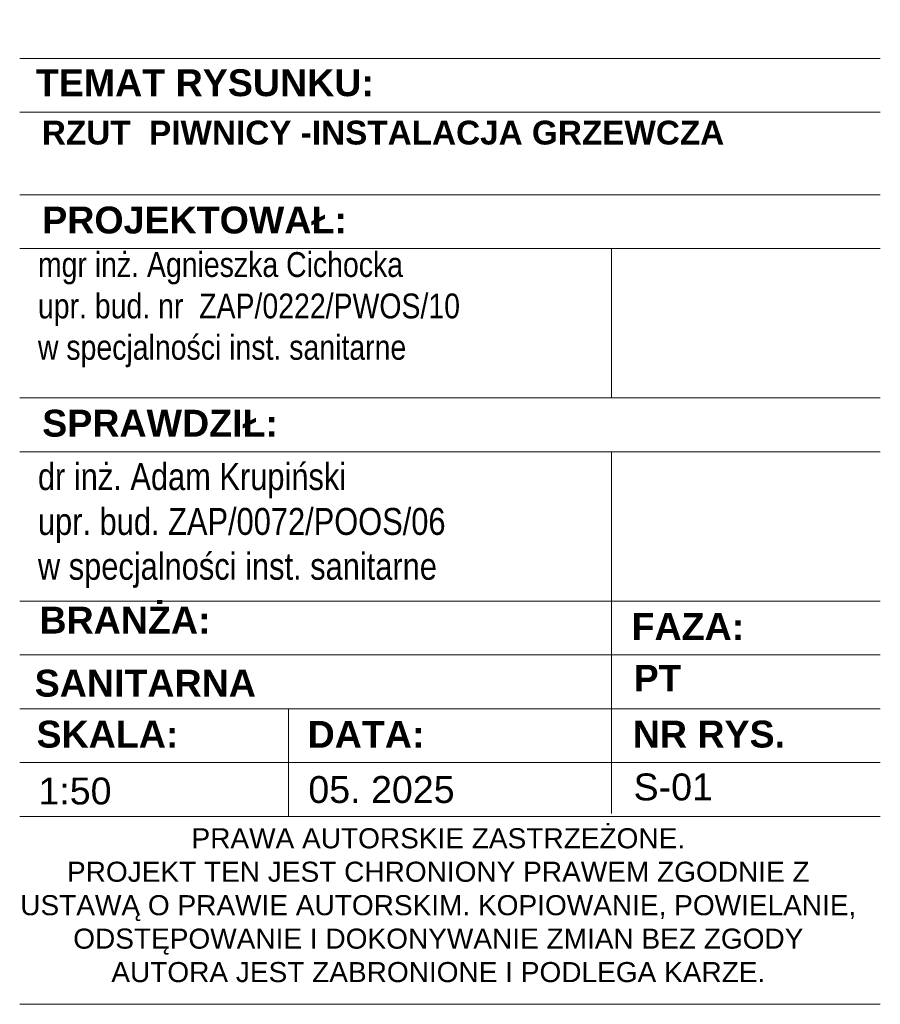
# Model space of a CAD drawing. Header units: millimetres. Extents: x 8949 to 48457, y -1077 to 15217.
# Tile 57 of 63: x 48136 to 48457, y 14445 to 14813. Entities that reach past the tile are written whole.
import ezdxf

# ---------------------------------------------------------------- set-up
doc = ezdxf.new("R2010")
doc.units = ezdxf.units.MM
doc.layers.add('0A_TABELKA', color=7, linetype='Continuous', lineweight=0)
doc.styles.add('Arial', font='arial.ttf')

msp = doc.modelspace()

# ---------------------------------------------------------------- wipeouts: each hides what was drawn before it
msp.add_wipeout([(48135.51, 14445.19), (48135.51, 15093.58), (48457.26, 15093.58), (48457.26, 14445.19)]).dxf.layer = '0A_TABELKA'

# ---------------------------------------------------------------- next in the draw order: linework, layer by layer
at = {"layer": '0A_TABELKA'}
for p, q in [((48135.51, 14798.76), (48457.26, 14798.76)), ((48135.51, 14778.65), (48457.26, 14778.65)), ((48135.51, 14747.75), (48457.26, 14747.75)), ((48135.51, 14727.64), (48457.26, 14727.64)), ((48135.51, 14671.82), (48457.26, 14671.82)), ((48135.51, 14651.71), (48457.26, 14651.71)), ((48356.71, 14651.71), (48356.71, 14516.47)), ((48356.71, 14651.71), (48356.71, 14516.47)), ((48135.51, 14595.89), (48457.26, 14595.89)), ((48135.51, 14595.89), (48457.26, 14595.89)), ((48135.51, 14575.78), (48457.26, 14575.78)), ((48135.51, 14555.67), (48457.26, 14555.67)), ((48236.06, 14555.67), (48236.06, 14515.45)), ((48135.51, 14535.56), (48457.26, 14535.56)), ((48135.51, 14515.45), (48457.26, 14515.45)), ((48457.26, 14445.19), (48135.51, 14445.19))]:
    msp.add_line(p, q, dxfattribs=at)
msp.add_lwpolyline([(48356.71, 14727.64), (48356.71, 14671.82)], dxfattribs=at)

# ---------------------------------------------------------------- next in the draw order: texts
at = {"layer": '0A_TABELKA', "style": 'Arial'}
for s, insert, char_height, width, attachment_point in [('{\\W1;\\fArial|b1|i0|c238|p34;TEMAT RYSUNKU:\\fArial Narrow|b1|i0|c238|p34;  }', (48141.54, 14794.68), 10.0547, 380.2601, 1), ('{\\fArial|b1|i0|c238|p34;RZUT  PIWNICY -INSTALACJA GRZEWCZA}', (48143.79, 14775.46), 8.91, 460.3901, 1), ('{\\fArial|b1|i0|c238|p34;\\W1;PROJEKTOWAŁ:}', (48143.93, 14743.36), 10.0547, 28.8912, 1), ('{\\fArial Narrow|b0|i0|c238|p34;\\H0.92308x;mgr inż. Agnieszka Cichocka\\Pupr. bud. nr  ZAP/0222/PWOS/10 \\Pw specjalności inst. sanitarne}', (48142.33, 14726.33), 10.0547, 467.0676, 1), ('{\\fArial|b1|i0|c238|p34;SPRAWDZIŁ:}', (48143.93, 14667.43), 10.0547, 28.8912, 1), ('{\\fArial Narrow|b0|i0|c238|p34;dr inż. Adam Krupiński\\Pupr. bud. ZAP/0072/POOS/06 \\Pw specjalności inst. sanitarne}', (48142.33, 14647.46), 10.0547, 467.0676, 1), ('{\\fArial|b1|i0|c238|p34;\\H1.102x;\\W1;BRANŻA:\\P\\fArial|b0|i0|c238|p34;\\H0.90744x;\\W0.8;\\P         }', (48142.89, 14593.82), 9.1216, 26.0508, 1), ('{\\fArial|b1|i0|c238|p34;\\H1.102x;\\W1;FAZA:\\P\\fArial|b0|i0|c238|p34;\\H0.90744x;\\W0.8;\\P\\pxi1.9692; }', (48364.27, 14591.43), 9.1216, 14.3812, 1), ('{\\fArial|b1|i0|c238|p34;SANITARNA}', (48141.12, 14570.25), 10.0547, 29.0235, 1), ('{\\fArial|b1|i0|c238|p34;PT}', (48365.16, 14572.05), 9.9, 29.0235, 1), ('{\\fArial|b1|i0|c238|p34;\\W1;SKALA:}', (48141.8, 14551.19), 10.0547, 10.2029, 1), ('{\\fArial|b1|i0|c238|p34;\\H1.102x;\\W1;NR RYS.\\P\\fArial|b0|i0|c238|p34;\\H0.90744x;\\W0.8; \\P   }', (48364.7, 14551.22), 9.1216, 118.9575, 1), ('{\\fArial|b1|i0|c238|p34;\\W1;DATA:}', (48243.15, 14551.13), 10.0547, 10.2029, 1), ('{\\W1;\\fArial|b0|i0|c161|p34;1:5\\fArial|b0|i0|c238|p34;0}', (48142.51, 14529.95), 10.0547, 29.0235, 1), ('05. 2025', (48243.43, 14530.5), 10.055, 134.321, 1), ('S-01', (48365.02, 14531.47), 10.055, 29.0235, 1), ('{\\W1;PRAWA AUTORSKIE ZASTRZEŻONE.\\PPROJEKT TEN JEST CHRONIONY PRAWEM ZGODNIE Z USTAWĄ O PRAWIE AUTORSKIM. KOPIOWANIE, POWIELANIE, ODSTĘPOWANIE I DOKONYWANIE ZMIAN BEZ ZGODY AUTORA JEST ZABRONIONE I PODLEGA KARZE.}', (48292.01, 14482.19), 7.5, 313.6295, 5)]:
    msp.add_mtext(s, dxfattribs=dict(at, insert=insert, char_height=char_height, width=width, attachment_point=attachment_point))

doc.saveas('drawing.dxf')
